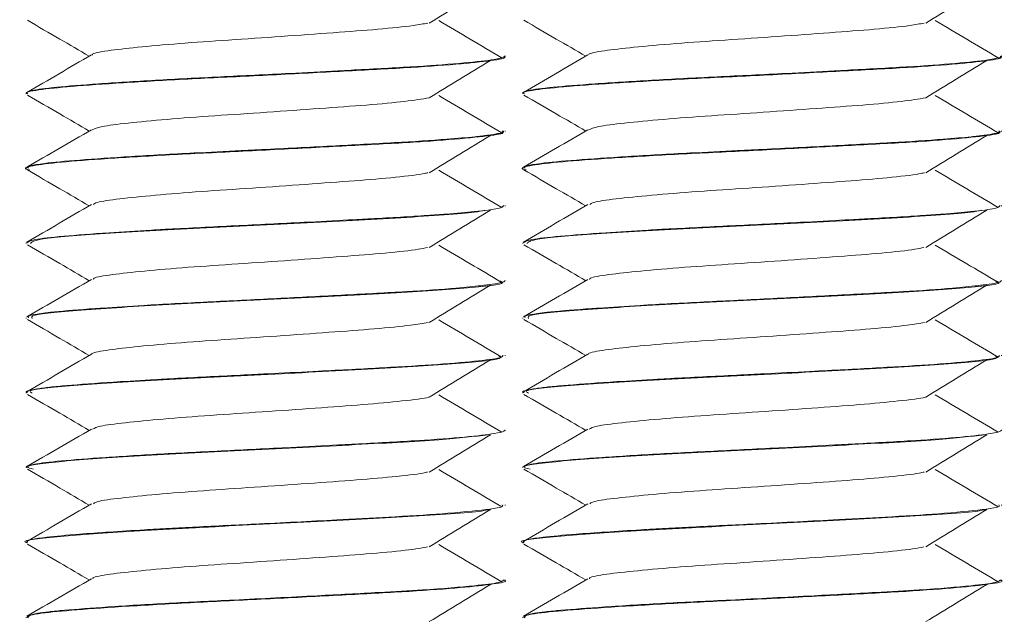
# Model space of a CAD drawing. Header units: millimetres. Extents: x -136 to 1613, y -2821 to -510.
# Tile 54 of 69: x 991 to 1007, y -562 to -552. Entities that reach past the tile are written whole.
import ezdxf

# ---------------------------------------------------------------- set-up
doc = ezdxf.new("R2010")
doc.units = ezdxf.units.MM

msp = doc.modelspace()

# ---------------------------------------------------------------- linework, layer by layer
at = {"color": 7, "linetype": 'Continuous', "lineweight": 15}
for p, q in [((998.863, -552.246), (998.863, -552.236)), ((1007.158, -552.246), (1007.158, -552.236)), ((990.863, -552.861), (990.863, -552.871)), ((999.158, -552.861), (999.158, -552.871)), ((998.863, -553.496), (998.863, -553.486)), ((1007.158, -553.496), (1007.158, -553.486)), ((990.863, -554.111), (990.863, -554.121)), ((999.158, -554.111), (999.158, -554.121)), ((998.863, -554.746), (998.863, -554.736)), ((1007.158, -554.746), (1007.158, -554.736)), ((990.863, -555.361), (990.863, -555.371)), ((999.158, -555.361), (999.158, -555.371)), ((998.863, -555.996), (998.863, -555.986)), ((1007.158, -555.996), (1007.158, -555.986)), ((990.863, -556.611), (990.863, -556.62)), ((999.158, -556.611), (999.158, -556.62)), ((998.863, -557.245), (998.863, -557.236)), ((1007.158, -557.245), (1007.158, -557.236)), ((990.863, -557.861), (990.863, -557.87)), ((999.158, -557.861), (999.158, -557.87)), ((998.863, -558.495), (998.863, -558.486)), ((1007.158, -558.495), (1007.158, -558.486)), ((990.863, -559.111), (990.863, -559.12)), ((999.158, -559.111), (999.158, -559.12)), ((998.863, -559.745), (998.863, -559.736)), ((1007.158, -559.745), (1007.158, -559.736)), ((990.863, -560.361), (990.863, -560.371)), ((999.158, -560.361), (999.158, -560.371)), ((998.863, -560.996), (998.863, -560.986)), ((1007.158, -560.996), (1007.158, -560.986)), ((990.863, -561.611), (990.863, -561.621)), ((999.158, -561.611), (999.158, -561.621))]:
    msp.add_line(p, q, dxfattribs=at)
for points, knots in [([(997.596, -551.687), (997.766, -551.584), (998.105, -551.376), (998.447, -551.168), (998.618, -551.065)], [0, 0, 0, 0, 0.499955, 1, 1, 1, 1]), ([(1005.891, -551.687), (1006.061, -551.584), (1006.4, -551.376), (1006.742, -551.168), (1006.913, -551.065)], [0, 0, 0, 0, 0.4999537, 1, 1, 1, 1]), ([(990.884, -551.641), (991.064, -551.746), (991.409, -551.945), (991.753, -552.145), (991.917, -552.241)], [0, 0, 0, 0, 0.522693, 1, 1, 1, 1]), ([(991.969, -552.22), (991.968, -552.217), (991.96, -552.194), (992.202, -552.149), (992.69, -552.093), (993.398, -552.029), (994.236, -551.971), (995.132, -551.911), (996.004, -551.848), (996.765, -551.791), (997.32, -551.735), (997.5, -551.701), (997.573, -551.687)], [0, 0, 0, 0, 0.015977, 0.129925, 0.241844, 0.356313, 0.46887, 0.582012, 0.696317, 0.808122, 0.922376, 1, 1, 1, 1]), ([(998.808, -552.269), (998.633, -552.165), (998.282, -551.958), (997.931, -551.75), (997.755, -551.646)], [0, 0, 0, 0, 0.50006, 1, 1, 1, 1]), ([(999.179, -551.641), (999.359, -551.746), (999.704, -551.945), (1000.048, -552.145), (1000.212, -552.241)], [0, 0, 0, 0, 0.522693, 1, 1, 1, 1]), ([(1000.264, -552.22), (1000.263, -552.217), (1000.255, -552.194), (1000.498, -552.149), (1000.985, -552.093), (1001.693, -552.029), (1002.531, -551.971), (1003.427, -551.911), (1004.299, -551.848), (1005.06, -551.791), (1005.615, -551.735), (1005.795, -551.701), (1005.868, -551.687)], [0, 0, 0, 0, 0.015977, 0.129925, 0.241844, 0.356313, 0.468869, 0.582011, 0.696315, 0.808121, 0.922377, 1, 1, 1, 1]), ([(1007.103, -552.269), (1006.928, -552.165), (1006.577, -551.958), (1006.226, -551.75), (1006.05, -551.646)], [0, 0, 0, 0, 0.50005, 1, 1, 1, 1]), ([(990.893, -552.871), (990.884, -552.867), (990.829, -552.842), (991.09, -552.795), (991.674, -552.739), (992.578, -552.676), (993.683, -552.615), (994.898, -552.558), (996.107, -552.494), (997.203, -552.437), (998.095, -552.376), (998.656, -552.313), (998.903, -552.273), (998.846, -552.249), (998.838, -552.246)], [0, 0, 0, 0, 0.019789, 0.11727, 0.212573, 0.309775, 0.40653, 0.502121, 0.599683, 0.695242, 0.792038, 0.889209, 0.984526, 1, 1, 1, 1]), ([(998.854, -552.236), (998.858, -552.237), (998.864, -552.239), (998.861, -552.242), (998.858, -552.248), (998.829, -552.266), (998.682, -552.301), (998.221, -552.354), (997.429, -552.413), (996.722, -552.452), (996.254, -552.476), (995.885, -552.496), (995.157, -552.534), (994.1, -552.586), (992.988, -552.642), (992.038, -552.703), (991.319, -552.758), (990.959, -552.809), (990.857, -552.844), (990.866, -552.859), (990.868, -552.861)], [0, 0, 0, 0, 0.0053, 0.008623, 0.014277, 0.032575, 0.097027, 0.189857, 0.282143, 0.374423, 0.383852, 0.402613, 0.468016, 0.560628, 0.652323, 0.745887, 0.837618, 0.930186, 0.99039, 1, 1, 1, 1]), ([(991.953, -552.22), (991.773, -552.324), (991.413, -552.533), (991.053, -552.742), (990.873, -552.847)], [0, 0, 0, 0, 0.4997133, 1, 1, 1, 1]), ([(999.188, -552.871), (999.179, -552.867), (999.124, -552.842), (999.386, -552.795), (999.969, -552.739), (1000.873, -552.676), (1001.978, -552.615), (1003.194, -552.558), (1004.402, -552.494), (1005.499, -552.437), (1006.391, -552.376), (1006.952, -552.313), (1007.198, -552.273), (1007.141, -552.249), (1007.133, -552.246)], [0, 0, 0, 0, 0.019789, 0.11727, 0.212575, 0.309774, 0.406529, 0.50212, 0.599682, 0.695241, 0.792039, 0.889209, 0.984526, 1, 1, 1, 1]), ([(1007.149, -552.236), (1007.153, -552.237), (1007.159, -552.239), (1007.156, -552.242), (1007.153, -552.248), (1007.125, -552.266), (1006.977, -552.301), (1006.516, -552.354), (1005.724, -552.413), (1005.017, -552.452), (1004.55, -552.476), (1004.18, -552.496), (1003.452, -552.534), (1002.395, -552.586), (1001.284, -552.642), (1000.333, -552.703), (999.614, -552.758), (999.254, -552.809), (999.153, -552.844), (999.162, -552.859), (999.163, -552.861)], [0, 0, 0, 0, 0.0053, 0.008624, 0.014278, 0.032575, 0.097028, 0.189858, 0.282144, 0.374423, 0.383853, 0.402611, 0.468017, 0.560628, 0.652323, 0.745887, 0.837619, 0.930186, 0.990391, 1, 1, 1, 1]), ([(1000.248, -552.22), (1000.068, -552.324), (999.708, -552.533), (999.349, -552.742), (999.169, -552.847)], [0, 0, 0, 0, 0.4997133, 1, 1, 1, 1]), ([(997.596, -552.937), (997.766, -552.834), (998.105, -552.626), (998.447, -552.418), (998.618, -552.315)], [0, 0, 0, 0, 0.499955, 1, 1, 1, 1]), ([(1005.891, -552.937), (1006.061, -552.834), (1006.4, -552.626), (1006.742, -552.418), (1006.913, -552.315)], [0, 0, 0, 0, 0.4999537, 1, 1, 1, 1]), ([(990.884, -552.891), (991.064, -552.996), (991.409, -553.195), (991.753, -553.395), (991.917, -553.491)], [0, 0, 0, 0, 0.522693, 1, 1, 1, 1]), ([(998.808, -553.519), (998.633, -553.415), (998.282, -553.208), (997.931, -553), (997.755, -552.896)], [0, 0, 0, 0, 0.50006, 1, 1, 1, 1]), ([(999.179, -552.891), (999.359, -552.996), (999.704, -553.195), (1000.048, -553.395), (1000.212, -553.491)], [0, 0, 0, 0, 0.522693, 1, 1, 1, 1]), ([(1007.103, -553.519), (1006.928, -553.415), (1006.577, -553.208), (1006.226, -553), (1006.05, -552.896)], [0, 0, 0, 0, 0.50005, 1, 1, 1, 1]), ([(991.964, -553.471), (992.005, -553.453), (992.091, -553.414), (992.538, -553.359), (993.189, -553.296), (994, -553.235), (994.889, -553.178), (995.773, -553.114), (996.573, -553.057), (997.227, -552.996), (997.475, -552.956), (997.597, -552.936)], [0, 0, 0, 0, 0.101188, 0.212688, 0.326416, 0.439622, 0.551458, 0.665614, 0.777412, 0.890665, 1, 1, 1, 1]), ([(1000.259, -553.471), (1000.3, -553.453), (1000.386, -553.414), (1000.834, -553.359), (1001.484, -553.296), (1002.295, -553.235), (1003.184, -553.178), (1004.069, -553.114), (1004.868, -553.057), (1005.522, -552.996), (1005.771, -552.956), (1005.892, -552.936)], [0, 0, 0, 0, 0.101189, 0.212688, 0.326417, 0.439622, 0.551458, 0.665614, 0.777411, 0.890667, 1, 1, 1, 1]), ([(990.92, -554.141), (990.898, -554.136), (990.796, -554.111), (990.981, -554.062), (991.478, -554.004), (992.31, -553.944), (993.367, -553.881), (994.564, -553.824), (995.785, -553.761), (996.923, -553.702), (997.88, -553.643), (998.537, -553.579), (998.864, -553.534), (998.828, -553.505), (998.818, -553.496)], [0, 0, 0, 0, 0.02552, 0.11995, 0.212657, 0.306118, 0.400327, 0.492551, 0.586844, 0.680111, 0.772996, 0.867395, 0.959691, 1, 1, 1, 1]), ([(991.953, -553.47), (991.773, -553.574), (991.413, -553.783), (991.053, -553.992), (990.873, -554.096)], [0, 0, 0, 0, 0.4997133, 1, 1, 1, 1]), ([(998.821, -553.486), (998.836, -553.495), (998.852, -553.504), (998.827, -553.513), (998.826, -553.513), (998.819, -553.516), (998.79, -553.525), (998.708, -553.542), (998.581, -553.56), (998.451, -553.576), (998.271, -553.596), (997.845, -553.634), (997.045, -553.685), (995.972, -553.741), (995.152, -553.784), (994.646, -553.809), (994.264, -553.828), (993.542, -553.863), (992.587, -553.916), (991.722, -553.976), (991.242, -554.019), (990.99, -554.058), (990.859, -554.085), (990.89, -554.104), (990.902, -554.111)], [0, 0, 0, 0, 0.0419868, 0.0423396, 0.0430244, 0.0453928, 0.0541246, 0.0875509, 0.1335854, 0.1430831, 0.161876, 0.2272501, 0.3195516, 0.4114698, 0.5049881, 0.5142757, 0.5326701, 0.5966961, 0.6894883, 0.7827213, 0.8740017, 0.9083007, 0.9675757, 1, 1, 1, 1]), ([(999.215, -554.141), (999.193, -554.136), (999.091, -554.111), (999.276, -554.062), (999.773, -554.004), (1000.605, -553.944), (1001.662, -553.881), (1002.859, -553.824), (1004.081, -553.761), (1005.219, -553.702), (1006.175, -553.643), (1006.832, -553.579), (1007.159, -553.534), (1007.124, -553.505), (1007.113, -553.496)], [0, 0, 0, 0, 0.0255191, 0.1199493, 0.2126561, 0.3061177, 0.4003282, 0.4925498, 0.586843, 0.6801102, 0.7729949, 0.8673941, 0.9596911, 1, 1, 1, 1]), ([(1000.248, -553.47), (1000.068, -553.574), (999.708, -553.783), (999.349, -553.992), (999.169, -554.096)], [0, 0, 0, 0, 0.4997133, 1, 1, 1, 1]), ([(1007.116, -553.486), (1007.131, -553.495), (1007.146, -553.504), (1007.123, -553.513), (1007.121, -553.513), (1007.114, -553.516), (1007.085, -553.525), (1007.004, -553.542), (1006.877, -553.56), (1006.746, -553.576), (1006.566, -553.596), (1006.14, -553.634), (1005.34, -553.685), (1004.268, -553.741), (1003.448, -553.784), (1002.942, -553.809), (1002.559, -553.828), (1001.837, -553.863), (1000.882, -553.916), (1000.017, -553.976), (999.537, -554.019), (999.285, -554.058), (999.154, -554.085), (999.186, -554.104), (999.197, -554.111)], [0, 0, 0, 0, 0.041987, 0.042339, 0.043024, 0.045393, 0.054124, 0.08755, 0.133585, 0.143083, 0.161876, 0.22725, 0.319552, 0.41147, 0.504988, 0.514276, 0.53267, 0.596696, 0.689489, 0.782722, 0.874002, 0.908301, 0.967576, 1, 1, 1, 1]), ([(997.596, -554.187), (997.766, -554.084), (998.105, -553.876), (998.447, -553.668), (998.618, -553.565)], [0, 0, 0, 0, 0.499955, 1, 1, 1, 1]), ([(1005.891, -554.187), (1006.061, -554.084), (1006.4, -553.876), (1006.742, -553.668), (1006.913, -553.565)], [0, 0, 0, 0, 0.4999537, 1, 1, 1, 1]), ([(990.884, -554.141), (991.064, -554.246), (991.409, -554.445), (991.753, -554.645), (991.917, -554.741)], [0, 0, 0, 0, 0.522693, 1, 1, 1, 1]), ([(991.984, -554.721), (991.999, -554.708), (992.038, -554.675), (992.398, -554.624), (992.993, -554.564), (993.769, -554.501), (994.645, -554.444), (995.537, -554.381), (996.374, -554.322), (997.054, -554.263), (997.467, -554.216), (997.558, -554.192), (997.574, -554.188)], [0, 0, 0, 0, 0.069634, 0.182038, 0.29536, 0.409593, 0.521406, 0.635741, 0.748829, 0.861447, 0.975913, 1, 1, 1, 1]), ([(998.808, -554.769), (998.633, -554.665), (998.282, -554.458), (997.931, -554.25), (997.755, -554.146)], [0, 0, 0, 0, 0.50006, 1, 1, 1, 1]), ([(999.179, -554.141), (999.359, -554.246), (999.704, -554.445), (1000.048, -554.645), (1000.212, -554.741)], [0, 0, 0, 0, 0.522693, 1, 1, 1, 1]), ([(1000.279, -554.721), (1000.294, -554.708), (1000.334, -554.675), (1000.693, -554.624), (1001.288, -554.564), (1002.064, -554.501), (1002.94, -554.444), (1003.832, -554.381), (1004.67, -554.322), (1005.349, -554.263), (1005.762, -554.216), (1005.854, -554.192), (1005.87, -554.188)], [0, 0, 0, 0, 0.069634, 0.182037, 0.295359, 0.409592, 0.521405, 0.635743, 0.748828, 0.861449, 0.975912, 1, 1, 1, 1]), ([(1007.103, -554.769), (1006.928, -554.665), (1006.577, -554.458), (1006.226, -554.25), (1006.05, -554.146)], [0, 0, 0, 0, 0.50005, 1, 1, 1, 1]), ([(998.842, -554.736), (998.827, -554.752), (998.797, -554.786), (998.418, -554.832), (997.97, -554.872), (997.409, -554.913), (996.849, -554.945), (996.139, -554.983), (995.385, -555.022), (994.345, -555.074), (993.588, -555.112), (993.228, -555.131), (993.201, -555.132), (993.109, -555.137), (992.768, -555.157), (992.147, -555.195), (991.451, -555.248), (990.953, -555.303), (990.898, -555.342), (990.871, -555.361)], [0, 0, 0, 0, 0.077975, 0.163305, 0.228096, 0.26412, 0.35549, 0.387495, 0.448728, 0.540938, 0.633142, 0.633881, 0.635302, 0.640196, 0.658175, 0.726793, 0.819113, 0.911024, 1, 1, 1, 1]), ([(991.953, -554.72), (991.773, -554.824), (991.413, -555.033), (991.053, -555.242), (990.873, -555.346)], [0, 0, 0, 0, 0.4997133, 1, 1, 1, 1]), ([(990.935, -555.371), (990.955, -555.347), (991.001, -555.292), (992.022, -555.211), (993.602, -555.118), (995.479, -555.029), (997.174, -554.939), (998.286, -554.866), (998.478, -554.826), (998.528, -554.815)], [0, 0, 0, 0, 0.127736, 0.289501, 0.453524, 0.615976, 0.778634, 0.942482, 1, 1, 1, 1]), ([(997.596, -555.437), (997.766, -555.334), (998.105, -555.126), (998.447, -554.918), (998.618, -554.815)], [0, 0, 0, 0, 0.499955, 1, 1, 1, 1]), ([(1007.137, -554.736), (1007.123, -554.752), (1007.093, -554.786), (1006.713, -554.832), (1006.266, -554.872), (1005.704, -554.913), (1005.144, -554.945), (1004.434, -554.983), (1003.681, -555.022), (1002.64, -555.074), (1001.883, -555.112), (1001.523, -555.131), (1001.496, -555.132), (1001.404, -555.137), (1001.063, -555.157), (1000.442, -555.195), (999.746, -555.248), (999.248, -555.303), (999.193, -555.342), (999.166, -555.361)], [0, 0, 0, 0, 0.077975, 0.163305, 0.228095, 0.264118, 0.355491, 0.387495, 0.448729, 0.540939, 0.633143, 0.633882, 0.635303, 0.640196, 0.658176, 0.726793, 0.819114, 0.911025, 1, 1, 1, 1]), ([(1000.248, -554.72), (1000.068, -554.824), (999.708, -555.033), (999.349, -555.242), (999.169, -555.346)], [0, 0, 0, 0, 0.4997133, 1, 1, 1, 1]), ([(999.23, -555.371), (999.25, -555.347), (999.296, -555.292), (1000.317, -555.211), (1001.897, -555.118), (1003.774, -555.029), (1005.469, -554.939), (1006.581, -554.866), (1006.773, -554.826), (1006.823, -554.815)], [0, 0, 0, 0, 0.127736, 0.289501, 0.453526, 0.615976, 0.778634, 0.942482, 1, 1, 1, 1]), ([(1005.891, -555.437), (1006.061, -555.334), (1006.4, -555.126), (1006.742, -554.918), (1006.913, -554.815)], [0, 0, 0, 0, 0.4999537, 1, 1, 1, 1]), ([(990.884, -555.391), (991.064, -555.496), (991.409, -555.695), (991.753, -555.895), (991.917, -555.991)], [0, 0, 0, 0, 0.522693, 1, 1, 1, 1]), ([(991.982, -555.97), (991.984, -555.963), (991.99, -555.936), (992.275, -555.889), (992.808, -555.831), (993.546, -555.767), (994.401, -555.71), (995.298, -555.649), (996.157, -555.587), (996.888, -555.53), (997.381, -555.477), (997.521, -555.447), (997.567, -555.438)], [0, 0, 0, 0, 0.037768, 0.151183, 0.263513, 0.378028, 0.490083, 0.603845, 0.717797, 0.829732, 0.944213, 1, 1, 1, 1]), ([(998.797, -556.013), (998.626, -555.911), (998.279, -555.706), (997.931, -555.5), (997.755, -555.396)], [0, 0, 0, 0, 0.495169, 1, 1, 1, 1]), ([(999.179, -555.391), (999.359, -555.496), (999.704, -555.695), (1000.048, -555.895), (1000.212, -555.991)], [0, 0, 0, 0, 0.522693, 1, 1, 1, 1]), ([(1000.277, -555.97), (1000.279, -555.963), (1000.286, -555.936), (1000.57, -555.889), (1001.104, -555.831), (1001.841, -555.767), (1002.696, -555.71), (1003.593, -555.649), (1004.453, -555.587), (1005.183, -555.53), (1005.676, -555.477), (1005.816, -555.447), (1005.862, -555.438)], [0, 0, 0, 0, 0.037768, 0.151182, 0.263513, 0.378031, 0.490082, 0.603849, 0.717796, 0.829731, 0.944213, 1, 1, 1, 1]), ([(1007.093, -556.013), (1006.921, -555.911), (1006.574, -555.706), (1006.226, -555.5), (1006.05, -555.396)], [0, 0, 0, 0, 0.49517, 1, 1, 1, 1]), ([(991.953, -555.97), (991.773, -556.074), (991.413, -556.283), (991.053, -556.492), (990.873, -556.596)], [0, 0, 0, 0, 0.4997133, 1, 1, 1, 1]), ([(998.859, -555.986), (998.858, -555.991), (998.856, -556.015), (998.732, -556.04), (998.546, -556.064), (998.386, -556.084), (997.998, -556.122), (997.246, -556.174), (996.204, -556.229), (995.052, -556.29), (993.881, -556.346), (992.891, -556.398), (992.288, -556.437), (992.016, -556.456), (991.946, -556.461), (991.925, -556.463), (991.66, -556.482), (991.36, -556.507), (991.061, -556.545), (990.882, -556.576), (990.898, -556.6), (990.905, -556.611)], [0, 0, 0, 0, 0.02306, 0.11436, 0.125106, 0.144274, 0.207782, 0.300652, 0.392118, 0.485636, 0.577649, 0.669869, 0.738208, 0.75627, 0.761259, 0.762743, 0.763553, 0.854932, 0.887032, 0.948167, 1, 1, 1, 1]), ([(990.963, -556.62), (990.953, -556.602), (990.925, -556.553), (991.791, -556.478), (993.283, -556.383), (995.131, -556.296), (996.928, -556.204), (998.25, -556.114), (998.904, -556.046), (998.799, -556.005), (998.774, -555.996)], [0, 0, 0, 0, 0.08695, 0.230648, 0.376614, 0.520381, 0.665701, 0.810348, 0.954454, 1, 1, 1, 1]), ([(1000.248, -555.97), (1000.068, -556.074), (999.708, -556.283), (999.349, -556.492), (999.169, -556.596)], [0, 0, 0, 0, 0.4997133, 1, 1, 1, 1]), ([(1007.154, -555.986), (1007.153, -555.991), (1007.151, -556.015), (1007.027, -556.04), (1006.841, -556.064), (1006.681, -556.084), (1006.294, -556.122), (1005.541, -556.174), (1004.499, -556.229), (1003.347, -556.29), (1002.176, -556.346), (1001.186, -556.398), (1000.584, -556.437), (1000.311, -556.456), (1000.241, -556.461), (1000.22, -556.463), (999.955, -556.482), (999.655, -556.507), (999.356, -556.545), (999.177, -556.576), (999.193, -556.6), (999.2, -556.611)], [0, 0, 0, 0, 0.02306, 0.11436, 0.125106, 0.144274, 0.207782, 0.300651, 0.392116, 0.485635, 0.57765, 0.66987, 0.738209, 0.756271, 0.761259, 0.762743, 0.763554, 0.854933, 0.887032, 0.948166, 1, 1, 1, 1]), ([(999.258, -556.62), (999.248, -556.602), (999.22, -556.553), (1000.086, -556.478), (1001.578, -556.383), (1003.426, -556.296), (1005.223, -556.204), (1006.545, -556.114), (1007.199, -556.046), (1007.094, -556.005), (1007.069, -555.996)], [0, 0, 0, 0, 0.08695, 0.2306475, 0.376614, 0.520381, 0.6657004, 0.8103481, 0.9544537, 1, 1, 1, 1]), ([(997.596, -556.687), (997.766, -556.584), (998.105, -556.376), (998.447, -556.168), (998.618, -556.065)], [0, 0, 0, 0, 0.499955, 1, 1, 1, 1]), ([(1005.891, -556.687), (1006.061, -556.584), (1006.4, -556.376), (1006.742, -556.168), (1006.913, -556.065)], [0, 0, 0, 0, 0.4999537, 1, 1, 1, 1]), ([(990.884, -556.641), (991.064, -556.746), (991.409, -556.945), (991.753, -557.145), (991.917, -557.241)], [0, 0, 0, 0, 0.522693, 1, 1, 1, 1]), ([(991.959, -557.22), (991.959, -557.219), (991.946, -557.198), (992.172, -557.154), (992.637, -557.098), (993.332, -557.035), (994.161, -556.975), (995.056, -556.916), (995.932, -556.853), (996.706, -556.796), (997.291, -556.738), (997.491, -556.702), (997.578, -556.687)], [0, 0, 0, 0, 0.005964, 0.120095, 0.231915, 0.346299, 0.459179, 0.571967, 0.686375, 0.798214, 0.912298, 1, 1, 1, 1]), ([(998.808, -557.269), (998.633, -557.165), (998.282, -556.958), (997.931, -556.75), (997.755, -556.646)], [0, 0, 0, 0, 0.50006, 1, 1, 1, 1]), ([(999.179, -556.641), (999.359, -556.746), (999.704, -556.945), (1000.048, -557.145), (1000.212, -557.241)], [0, 0, 0, 0, 0.522693, 1, 1, 1, 1]), ([(1000.255, -557.22), (1000.254, -557.219), (1000.242, -557.198), (1000.468, -557.154), (1000.932, -557.098), (1001.627, -557.035), (1002.456, -556.975), (1003.351, -556.916), (1004.227, -556.853), (1005.001, -556.796), (1005.587, -556.738), (1005.787, -556.702), (1005.873, -556.687)], [0, 0, 0, 0, 0.005965, 0.120095, 0.231915, 0.346299, 0.459179, 0.571971, 0.686375, 0.798214, 0.912298, 1, 1, 1, 1]), ([(1007.103, -557.269), (1006.928, -557.165), (1006.577, -556.958), (1006.226, -556.75), (1006.05, -556.646)], [0, 0, 0, 0, 0.50005, 1, 1, 1, 1]), ([(998.824, -557.236), (998.826, -557.248), (998.831, -557.28), (998.459, -557.329), (997.786, -557.39), (996.852, -557.445), (995.883, -557.496), (995.107, -557.536), (994.334, -557.575), (993.774, -557.602), (993.302, -557.627), (992.946, -557.646), (992.317, -557.684), (991.72, -557.727), (991.309, -557.763), (991.009, -557.801), (990.826, -557.836), (990.878, -557.858), (990.885, -557.861)], [0, 0, 0, 0, 0.059447, 0.151102, 0.244653, 0.336402, 0.428922, 0.48971, 0.522548, 0.613857, 0.624668, 0.643857, 0.70728, 0.800165, 0.845662, 0.891867, 0.985389, 1, 1, 1, 1]), ([(991.953, -557.22), (991.773, -557.324), (991.413, -557.533), (991.053, -557.742), (990.873, -557.846)], [0, 0, 0, 0, 0.4997133, 1, 1, 1, 1]), ([(990.963, -557.87), (990.939, -557.857), (990.857, -557.815), (991.583, -557.744), (992.97, -557.65), (994.792, -557.563), (996.622, -557.469), (998.058, -557.381), (998.842, -557.305), (998.78, -557.26), (998.76, -557.245)], [0, 0, 0, 0, 0.060249, 0.204354, 0.350142, 0.493777, 0.639653, 0.78363, 0.928497, 1, 1, 1, 1]), ([(997.596, -557.937), (997.766, -557.834), (998.105, -557.626), (998.447, -557.418), (998.618, -557.315)], [0, 0, 0, 0, 0.499955, 1, 1, 1, 1]), ([(1007.119, -557.236), (1007.121, -557.248), (1007.126, -557.28), (1006.754, -557.329), (1006.081, -557.39), (1005.147, -557.445), (1004.179, -557.496), (1003.402, -557.536), (1002.63, -557.575), (1002.069, -557.602), (1001.597, -557.627), (1001.241, -557.646), (1000.612, -557.684), (1000.015, -557.727), (999.604, -557.763), (999.304, -557.801), (999.121, -557.836), (999.173, -557.858), (999.181, -557.861)], [0, 0, 0, 0, 0.059447, 0.1511, 0.244653, 0.336402, 0.428923, 0.489711, 0.522549, 0.613857, 0.624667, 0.643858, 0.70728, 0.800166, 0.845664, 0.891867, 0.98539, 1, 1, 1, 1]), ([(1000.248, -557.22), (1000.068, -557.324), (999.708, -557.533), (999.349, -557.742), (999.169, -557.846)], [0, 0, 0, 0, 0.4997133, 1, 1, 1, 1]), ([(999.258, -557.87), (999.234, -557.857), (999.153, -557.815), (999.878, -557.744), (1001.266, -557.65), (1003.087, -557.563), (1004.917, -557.469), (1006.353, -557.381), (1007.137, -557.305), (1007.075, -557.26), (1007.055, -557.245)], [0, 0, 0, 0, 0.060249, 0.204355, 0.350144, 0.493776, 0.639652, 0.783629, 0.928496, 1, 1, 1, 1]), ([(1005.891, -557.937), (1006.061, -557.834), (1006.4, -557.626), (1006.742, -557.418), (1006.913, -557.315)], [0, 0, 0, 0, 0.4999537, 1, 1, 1, 1]), ([(990.884, -557.891), (991.064, -557.996), (991.409, -558.195), (991.753, -558.395), (991.917, -558.491)], [0, 0, 0, 0, 0.522693, 1, 1, 1, 1]), ([(991.973, -558.471), (992.004, -558.454), (992.074, -558.417), (992.492, -558.364), (993.126, -558.302), (993.927, -558.24), (994.812, -558.183), (995.698, -558.12), (996.518, -558.061), (997.157, -558.001), (997.523, -557.958), (997.59, -557.938), (997.591, -557.938)], [0, 0, 0, 0, 0.091453, 0.203399, 0.317271, 0.431072, 0.543062, 0.657548, 0.769923, 0.883238, 0.99745, 1, 1, 1, 1]), ([(998.808, -558.519), (998.633, -558.415), (998.282, -558.208), (997.931, -558), (997.755, -557.896)], [0, 0, 0, 0, 0.50006, 1, 1, 1, 1]), ([(999.179, -557.891), (999.359, -557.996), (999.704, -558.195), (1000.048, -558.395), (1000.212, -558.491)], [0, 0, 0, 0, 0.522693, 1, 1, 1, 1]), ([(1000.268, -558.471), (1000.299, -558.454), (1000.369, -558.417), (1000.787, -558.364), (1001.421, -558.302), (1002.222, -558.24), (1003.107, -558.183), (1003.993, -558.12), (1004.813, -558.061), (1005.452, -558.001), (1005.819, -557.958), (1005.885, -557.938), (1005.887, -557.938)], [0, 0, 0, 0, 0.091452, 0.203397, 0.31727, 0.431071, 0.54306, 0.65755, 0.769922, 0.88324, 0.997449, 1, 1, 1, 1]), ([(1007.103, -558.519), (1006.928, -558.415), (1006.577, -558.208), (1006.226, -558), (1006.05, -557.896)], [0, 0, 0, 0, 0.50005, 1, 1, 1, 1]), ([(998.856, -558.486), (998.859, -558.487), (998.868, -558.49), (998.855, -558.497), (998.835, -558.515), (998.682, -558.55), (998.233, -558.603), (997.443, -558.662), (996.737, -558.701), (996.268, -558.726), (995.899, -558.745), (995.174, -558.783), (994.119, -558.835), (993.005, -558.891), (992.051, -558.952), (991.329, -559.007), (990.962, -559.059), (990.858, -559.094), (990.866, -559.109), (990.868, -559.111)], [0, 0, 0, 0, 0.003808, 0.014004, 0.032711, 0.095571, 0.188358, 0.280654, 0.372943, 0.382803, 0.4017, 0.466515, 0.55917, 0.650824, 0.744387, 0.836157, 0.928677, 0.989679, 1, 1, 1, 1]), ([(991.953, -558.47), (991.773, -558.574), (991.413, -558.783), (991.053, -558.992), (990.873, -559.096)], [0, 0, 0, 0, 0.4997133, 1, 1, 1, 1]), ([(1007.152, -558.486), (1007.154, -558.487), (1007.163, -558.49), (1007.15, -558.497), (1007.13, -558.515), (1006.977, -558.55), (1006.528, -558.603), (1005.738, -558.662), (1005.032, -558.701), (1004.563, -558.726), (1004.195, -558.745), (1003.469, -558.783), (1002.414, -558.835), (1001.3, -558.891), (1000.346, -558.952), (999.624, -559.007), (999.257, -559.059), (999.154, -559.094), (999.162, -559.109), (999.163, -559.111)], [0, 0, 0, 0, 0.0038084, 0.0140042, 0.0327114, 0.0955707, 0.1883584, 0.2806542, 0.3729409, 0.3828011, 0.4017, 0.4665152, 0.5591686, 0.6508244, 0.7443878, 0.8361561, 0.928676, 0.98968, 1, 1, 1, 1]), ([(1000.248, -558.47), (1000.068, -558.574), (999.708, -558.783), (999.349, -558.992), (999.169, -559.096)], [0, 0, 0, 0, 0.4997133, 1, 1, 1, 1]), ([(990.986, -559.141), (990.935, -559.127), (990.774, -559.084), (991.387, -559.009), (992.674, -558.917), (994.456, -558.83), (996.288, -558.735), (997.849, -558.651), (998.345, -558.593), (998.581, -558.565)], [0, 0, 0, 0, 0.072995, 0.230279, 0.387847, 0.54404, 0.7025, 0.858481, 1, 1, 1, 1]), ([(997.596, -559.187), (997.766, -559.084), (998.105, -558.876), (998.447, -558.668), (998.618, -558.565)], [0, 0, 0, 0, 0.499955, 1, 1, 1, 1]), ([(999.281, -559.141), (999.23, -559.127), (999.069, -559.084), (999.682, -559.009), (1000.969, -558.917), (1002.751, -558.83), (1004.583, -558.735), (1006.144, -558.651), (1006.64, -558.593), (1006.876, -558.565)], [0, 0, 0, 0, 0.072995, 0.230279, 0.387847, 0.544043, 0.7025, 0.85848, 1, 1, 1, 1]), ([(1005.891, -559.187), (1006.061, -559.084), (1006.4, -558.876), (1006.742, -558.668), (1006.913, -558.565)], [0, 0, 0, 0, 0.4999537, 1, 1, 1, 1]), ([(990.884, -559.141), (991.064, -559.246), (991.409, -559.445), (991.753, -559.645), (991.917, -559.741)], [0, 0, 0, 0, 0.522693, 1, 1, 1, 1]), ([(998.808, -559.769), (998.633, -559.665), (998.282, -559.458), (997.931, -559.25), (997.755, -559.146)], [0, 0, 0, 0, 0.50006, 1, 1, 1, 1]), ([(999.179, -559.141), (999.359, -559.246), (999.704, -559.445), (1000.048, -559.645), (1000.212, -559.741)], [0, 0, 0, 0, 0.522693, 1, 1, 1, 1]), ([(1007.103, -559.769), (1006.928, -559.665), (1006.577, -559.458), (1006.226, -559.25), (1006.05, -559.146)], [0, 0, 0, 0, 0.50005, 1, 1, 1, 1]), ([(991.986, -559.721), (991.995, -559.71), (992.023, -559.678), (992.357, -559.629), (992.933, -559.569), (993.698, -559.506), (994.568, -559.449), (995.462, -559.387), (996.307, -559.326), (997.004, -559.268), (997.44, -559.219), (997.546, -559.194), (997.57, -559.188)], [0, 0, 0, 0, 0.059586, 0.17229, 0.285296, 0.399666, 0.511491, 0.62569, 0.739091, 0.851432, 0.965948, 1, 1, 1, 1]), ([(1000.281, -559.721), (1000.29, -559.71), (1000.318, -559.678), (1000.652, -559.629), (1001.228, -559.569), (1001.993, -559.506), (1002.863, -559.449), (1003.757, -559.387), (1004.602, -559.326), (1005.299, -559.268), (1005.735, -559.219), (1005.841, -559.194), (1005.865, -559.188)], [0, 0, 0, 0, 0.059587, 0.172292, 0.285298, 0.399665, 0.51149, 0.625689, 0.73909, 0.851433, 0.965948, 1, 1, 1, 1]), ([(998.817, -559.736), (998.825, -559.747), (998.844, -559.771), (998.569, -559.815), (998.009, -559.873), (997.104, -559.932), (996.027, -559.988), (994.861, -560.05), (993.881, -560.096), (993.25, -560.129), (992.547, -560.169), (991.779, -560.22), (991.115, -560.281), (990.837, -560.329), (990.88, -560.356), (990.886, -560.361)], [0, 0, 0, 0, 0.052488, 0.114358, 0.224434, 0.317979, 0.397127, 0.508474, 0.594309, 0.632213, 0.669262, 0.783441, 0.867492, 0.979268, 1, 1, 1, 1]), ([(991.953, -559.72), (991.773, -559.824), (991.413, -560.033), (991.053, -560.242), (990.873, -560.346)], [0, 0, 0, 0, 0.499707, 1, 1, 1, 1]), ([(1007.112, -559.736), (1007.121, -559.747), (1007.139, -559.771), (1006.864, -559.815), (1006.304, -559.873), (1005.399, -559.932), (1004.322, -559.988), (1003.156, -560.05), (1002.176, -560.096), (1001.545, -560.129), (1000.842, -560.169), (1000.074, -560.22), (999.41, -560.281), (999.132, -560.329), (999.175, -560.356), (999.181, -560.361)], [0, 0, 0, 0, 0.052488, 0.114357, 0.224434, 0.317979, 0.397127, 0.508474, 0.594309, 0.632213, 0.66926, 0.78344, 0.867492, 0.979268, 1, 1, 1, 1]), ([(1000.248, -559.72), (1000.068, -559.824), (999.708, -560.033), (999.349, -560.242), (999.169, -560.346)], [0, 0, 0, 0, 0.499707, 1, 1, 1, 1]), ([(990.882, -560.371), (990.876, -560.369), (990.742, -560.338), (991.246, -560.273), (992.388, -560.185), (994.113, -560.095), (995.989, -560.002), (997.564, -559.915), (998.487, -559.849), (998.583, -559.817), (998.59, -559.815)], [0, 0, 0, 0, 0.008165, 0.172194, 0.33468, 0.497339, 0.661222, 0.823051, 0.98744, 1, 1, 1, 1]), ([(997.596, -560.437), (997.766, -560.334), (998.105, -560.126), (998.447, -559.918), (998.618, -559.815)], [0, 0, 0, 0, 0.499955, 1, 1, 1, 1]), ([(999.178, -560.371), (999.171, -560.369), (999.037, -560.338), (999.541, -560.273), (1000.683, -560.185), (1002.409, -560.095), (1004.284, -560.002), (1005.859, -559.915), (1006.783, -559.849), (1006.878, -559.817), (1006.885, -559.815)], [0, 0, 0, 0, 0.008165, 0.172195, 0.33468, 0.497342, 0.661222, 0.823052, 0.98744, 1, 1, 1, 1]), ([(1005.891, -560.437), (1006.061, -560.334), (1006.4, -560.126), (1006.742, -559.918), (1006.913, -559.815)], [0, 0, 0, 0, 0.4999537, 1, 1, 1, 1]), ([(990.884, -560.391), (991.064, -560.496), (991.409, -560.695), (991.753, -560.895), (991.917, -560.991)], [0, 0, 0, 0, 0.522693, 1, 1, 1, 1]), ([(991.977, -560.97), (991.977, -560.965), (991.976, -560.94), (992.24, -560.894), (992.753, -560.836), (993.477, -560.773), (994.325, -560.715), (995.222, -560.654), (996.087, -560.592), (996.832, -560.535), (997.353, -560.48), (997.511, -560.449), (997.568, -560.437)], [0, 0, 0, 0, 0.027732, 0.141415, 0.253522, 0.368042, 0.480293, 0.593794, 0.70793, 0.81977, 0.934172, 1, 1, 1, 1]), ([(998.808, -561.019), (998.633, -560.915), (998.282, -560.708), (997.931, -560.5), (997.755, -560.396)], [0, 0, 0, 0, 0.50006, 1, 1, 1, 1]), ([(999.179, -560.391), (999.359, -560.496), (999.704, -560.695), (1000.048, -560.895), (1000.212, -560.991)], [0, 0, 0, 0, 0.522693, 1, 1, 1, 1]), ([(1000.272, -560.97), (1000.272, -560.965), (1000.271, -560.94), (1000.536, -560.894), (1001.048, -560.836), (1001.772, -560.773), (1002.62, -560.715), (1003.517, -560.654), (1004.382, -560.592), (1005.127, -560.535), (1005.648, -560.48), (1005.806, -560.449), (1005.863, -560.437)], [0, 0, 0, 0, 0.027732, 0.141415, 0.253522, 0.368042, 0.480293, 0.593794, 0.70793, 0.81977, 0.934173, 1, 1, 1, 1]), ([(1007.103, -561.019), (1006.928, -560.915), (1006.577, -560.708), (1006.226, -560.5), (1006.05, -560.396)], [0, 0, 0, 0, 0.50005, 1, 1, 1, 1]), ([(991.953, -560.97), (991.773, -561.074), (991.413, -561.283), (991.053, -561.492), (990.873, -561.597)], [0, 0, 0, 0, 0.499701, 1, 1, 1, 1]), ([(990.902, -561.621), (990.891, -561.614), (990.844, -561.588), (991.134, -561.539), (991.753, -561.483), (992.68, -561.42), (993.802, -561.36), (995.022, -561.301), (996.224, -561.238), (997.303, -561.181), (998.17, -561.119), (998.693, -561.057), (998.916, -561.019), (998.856, -560.997), (998.853, -560.996)], [0, 0, 0, 0, 0.029586, 0.126955, 0.222215, 0.319569, 0.416032, 0.511868, 0.609401, 0.704787, 0.801819, 0.898775, 0.99421, 1, 1, 1, 1]), ([(998.847, -560.986), (998.831, -561.002), (998.797, -561.036), (998.352, -561.091), (997.641, -561.149), (996.712, -561.202), (995.643, -561.259), (994.411, -561.322), (993.201, -561.38), (992.218, -561.44), (991.585, -561.488), (991.239, -561.521), (990.948, -561.56), (990.911, -561.589), (990.885, -561.611)], [0, 0, 0, 0, 0.076724, 0.162855, 0.272472, 0.343189, 0.430874, 0.54228, 0.632231, 0.728264, 0.817306, 0.860507, 0.899858, 1, 1, 1, 1]), ([(997.596, -561.687), (997.766, -561.584), (998.105, -561.376), (998.447, -561.168), (998.618, -561.065)], [0, 0, 0, 0, 0.499955, 1, 1, 1, 1]), ([(1000.248, -560.97), (1000.068, -561.074), (999.708, -561.283), (999.349, -561.492), (999.169, -561.597)], [0, 0, 0, 0, 0.499701, 1, 1, 1, 1]), ([(999.197, -561.621), (999.186, -561.614), (999.139, -561.588), (999.429, -561.539), (1000.048, -561.483), (1000.975, -561.42), (1002.097, -561.36), (1003.317, -561.301), (1004.519, -561.238), (1005.598, -561.181), (1006.465, -561.119), (1006.988, -561.057), (1007.211, -561.019), (1007.151, -560.997), (1007.148, -560.996)], [0, 0, 0, 0, 0.029586, 0.126955, 0.222215, 0.319571, 0.416031, 0.511869, 0.6094, 0.704786, 0.801819, 0.898775, 0.99421, 1, 1, 1, 1]), ([(1007.142, -560.986), (1007.126, -561.002), (1007.092, -561.036), (1006.648, -561.091), (1005.937, -561.149), (1005.007, -561.202), (1003.939, -561.259), (1002.706, -561.322), (1001.496, -561.38), (1000.513, -561.44), (999.88, -561.488), (999.534, -561.521), (999.243, -561.56), (999.206, -561.589), (999.18, -561.611)], [0, 0, 0, 0, 0.076723, 0.162855, 0.272473, 0.343189, 0.430874, 0.54228, 0.632231, 0.728262, 0.817306, 0.860507, 0.899857, 1, 1, 1, 1]), ([(1005.891, -561.687), (1006.061, -561.584), (1006.4, -561.376), (1006.742, -561.168), (1006.913, -561.065)], [0, 0, 0, 0, 0.4999537, 1, 1, 1, 1])]:
    msp.add_open_spline(points, degree=3, knots=knots, dxfattribs=at)

doc.saveas('drawing.dxf')
